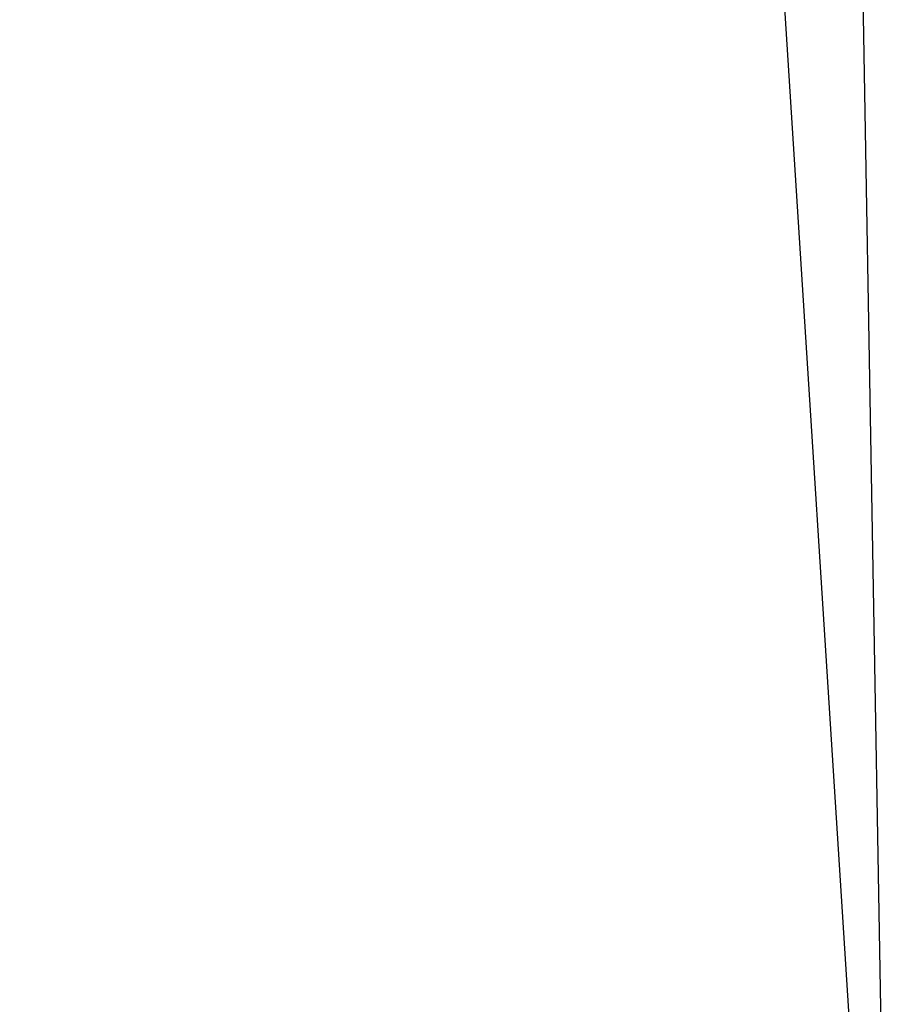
# Model space of a CAD drawing. Extents: x -0.171 to 0.171, y -0.184 to -0.002.
# Tile 208 of 256: x -0.092124 to -0.09198, y -0.043059 to -0.042896. Entities that reach past the tile are written whole.
import ezdxf

# ---------------------------------------------------------------- set-up
doc = ezdxf.new("R2010")
doc.units = 0
doc.layers.add('mesh', color=7, linetype='CONTINUOUS')

msp = doc.modelspace()

# ---------------------------------------------------------------- meshes
at = {"layer": 'mesh'}
mesh = msp.add_polyface(dxfattribs=at)
corners = [(-0.09307234, -0.04064018, 0.04722844), (-0.09299496, -0.03717318, 0.0471986), (-0.09292841, -0.0370905, 0.04739193), (-0.09430724, -0.0370905, 0.04278714), (-0.09438831, -0.04064018, 0.04271551), (-0.09459069, -0.03717318, 0.03951689), (-0.0940247, -0.0374233, 0.01469478), (-0.0942363, -0.03750305, 0.01451567), (-0.09453878, -0.03757414, 0.014356), (-0.09385749, -0.03753342, 0.0145781), (-0.09448524, -0.03764412, 0.01424786), (-0.09395086, -0.03794585, 0.01430912), (-0.09384334, -0.03784347, 0.01439864), (-0.09406258, -0.03774656, 0.01430156), (-0.09413673, -0.03762561, 0.0143602), (-0.09376078, -0.03765529, 0.01453662), (-0.09369271, -0.03779668, 0.01453218), (-0.09438959, -0.03788112, 0.01410801), (-0.09476736, -0.03805675, 0.01398377), (-0.09444079, -0.03802727, 0.01406925), (-0.09443294, -0.03775041, 0.01416067), (-0.09478919, -0.03785354, 0.01402875), (-0.09414284, -0.03798004, 0.01420827), (-0.09321456, -0.03761798, 0.01529307), (-0.09342785, -0.03772707, 0.01484574), (-0.09336612, -0.03773068, 0.01495349), (-0.09325556, -0.03757107, 0.01518075), (-0.09347324, -0.03761636, 0.01482582), (-0.09331132, -0.0374569, 0.01515186), (-0.0935712, -0.03747885, 0.01482834), (-0.09339672, -0.03735301, 0.01513957), (-0.09313035, -0.03750551, 0.01563295), (-0.09315912, -0.03757149, 0.01543329), (-0.09315493, -0.03740342, 0.01553497), (-0.09481015, -0.0377331, 0.01410707), (-0.09356634, -0.03782567, 0.0146685), (-0.09298889, -0.04317534, 0.01586278), (-0.09309033, -0.03741376, 0.01591063), (-0.0931188, -0.04317279, 0.01518937), (-0.09302598, -0.04317395, 0.01552865), (-0.09348107, -0.04317155, 0.01457898), (-0.09309366, -0.03717318, 0.01699764), (-0.09298889, -0.04317534, 0.03951689), (-0.09309366, -0.03717318, 0.03951689), (-0.09309272, -0.03722723, 0.01647773), (-0.0929165, -0.04317534, 0.04112876), (-0.09302085, -0.03717318, 0.04113814), (-0.09226327, -0.04317534, 0.04414644), (-0.0923638, -0.03717318, 0.04417342), (-0.09197982, -0.04317534, 0.04545586), (-0.0920866, -0.0370905, 0.04549322)]
mesh.append_faces([[corners[k] for k in face] for face in [(0, 1, 2, 2), (0, 3, 1, 1), (4, 5, 3, 3), (6, 7, 8, 8), (8, 9, 6, 6), (8, 10, 9, 9), (11, 12, 13, 13), (13, 9, 14, 14), (13, 15, 9, 9), (12, 15, 13, 13), (12, 16, 15, 15), (17, 18, 19, 19), (20, 21, 17, 17), (11, 19, 22, 22), (13, 19, 11, 11), (13, 17, 19, 19), (14, 17, 13, 13), (14, 20, 17, 17), (10, 20, 14, 14), (23, 24, 25, 25), (26, 24, 23, 23), (26, 27, 24, 24), (28, 27, 26, 26), (28, 29, 27, 27), (30, 29, 28, 28), (31, 23, 32, 32), (31, 26, 23, 23), (33, 26, 31, 31), (33, 28, 26, 26), (10, 34, 20, 20), (14, 9, 10, 10), (24, 35, 25, 25), (24, 16, 35, 35), (27, 16, 24, 24), (27, 15, 16, 16), (27, 9, 15, 15), (29, 9, 27, 27), (31, 36, 37, 37), (38, 23, 25, 25), (39, 32, 23, 23), (40, 25, 35, 35), (40, 16, 12, 12), (41, 42, 43, 43), (44, 36, 41, 41), (45, 46, 43, 43), (47, 48, 46, 46), (49, 50, 48, 48)]])

doc.saveas('drawing.dxf')
